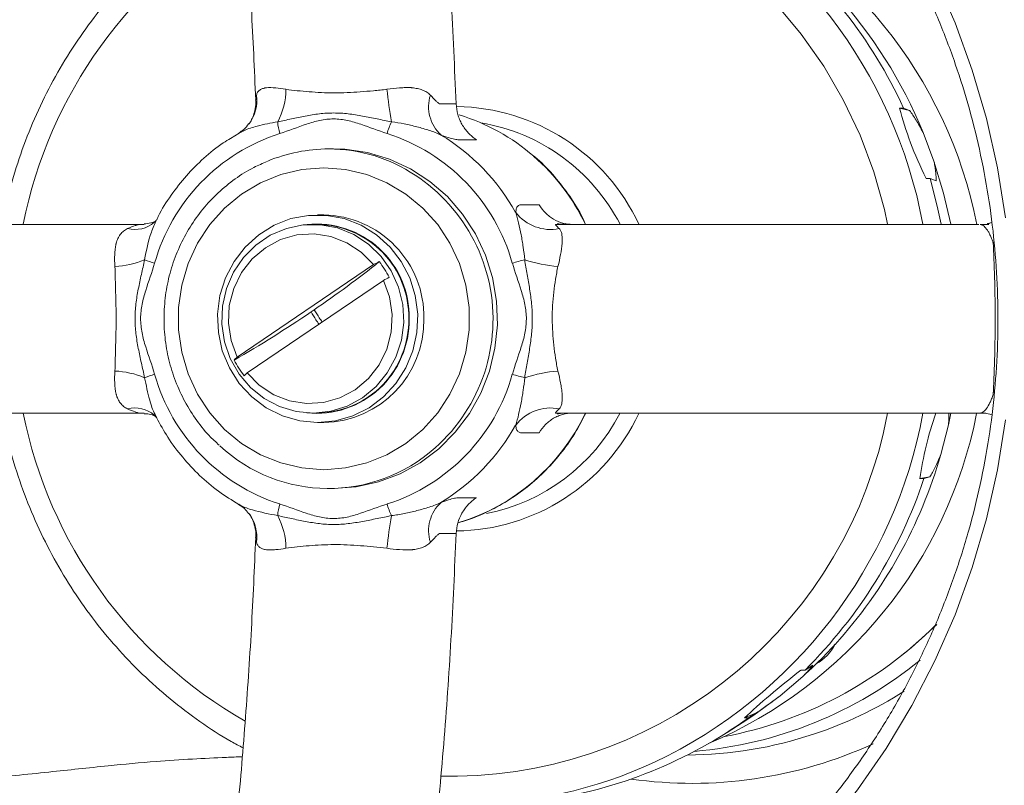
# Model space of a CAD drawing. Header units: millimetres. Extents: x -45 to 292, y 70 to 312.
# Tile 5 of 16: x 25 to 129, y 141 to 223. Entities that reach past the tile are written whole.
import ezdxf

# ---------------------------------------------------------------- set-up
doc = ezdxf.new("R2010")
doc.units = ezdxf.units.MM

msp = doc.modelspace()

# ---------------------------------------------------------------- linework, layer by layer
at = {"color": 7, "linetype": 'Continuous', "lineweight": 15}
for p, q in [((69.2, 213.71), (70.98, 213.71)), ((118.02, 213.26), (118.44, 213.26)), ((119.08, 213.01), (118.02, 213.26)), ((118.44, 213.26), (119.08, 213.01)), ((47.97, 210.61), (47.05, 210.04)), ((120.52, 210.66), (121.66, 207.63)), ((57.97, 208.93), (57.45, 208.93)), ((121.24, 205.8), (120.82, 205.8)), ((121.88, 205.56), (121.24, 205.8)), ((56.93, 201.93), (56.29, 201.93)), ((37.54, 200.93), (37.88, 200.93)), ((56.29, 200.93), (55.77, 200.93)), ((82.1, 200.93), (81.85, 200.93)), ((47.75, 186.87), (62.21, 196.67)), ((48.81, 185.2), (63.27, 194.99)), ((55.59, 191.66), (55.92, 191.88)), ((37.88, 180.93), (37.54, 180.93)), ((55.77, 180.93), (56.29, 180.93)), ((81.85, 180.93), (82.1, 180.93)), ((123.44, 180.93), (123.19, 179.7)), ((127.14, 180.93), (127.11, 180.93)), ((56.29, 179.93), (56.93, 179.93)), ((123.19, 179.7), (122.39, 176.55)), ((120.16, 173.98), (121.21, 174.16)), ((120.59, 173.98), (120.16, 173.98)), ((121.21, 174.16), (120.59, 173.98)), ((57.45, 172.93), (57.97, 172.93)), ((70.98, 168.16), (69.2, 168.16)), ((107.56, 153.69), (107.98, 153.69)), ((107.98, 153.69), (108.82, 154.22)), ((107.76, 153.02), (105.33, 150.96)), ((101.57, 148.63), (102.83, 149.16)), ((102, 148.63), (101.57, 148.63)), ((102.83, 149.16), (102, 148.63)), ((99.71, 147.08), (101.31, 148.11))]:
    msp.add_line(p, q, dxfattribs=at)
at = {"color": 8, "linetype": 'Continuous', "lineweight": 15}
for p, q in [((81.85, 200.93), (81.54, 200.93)), ((81.54, 180.93), (81.85, 180.93)), ((127.11, 180.93), (126.57, 180.93)), ((71.11, 142.43), (69.35, 142.46))]:
    msp.add_line(p, q, dxfattribs=at)
at = {"color": 8, "linetype": 'Continuous', "lineweight": 15, "flags": 128}
msp.add_lwpolyline([(69.36, 239.41), (72.73, 239.39), (76.75, 239.05), (80.72, 238.36), (84.62, 237.31), (88.42, 235.92), (92.09, 234.19), (95.61, 232.14), (98.94, 229.79), (102.06, 227.16), (104.95, 224.25), (107.59, 221.1), (109.96, 217.72), (112.04, 214.14), (113.82, 210.4), (115.28, 206.51), (116.41, 202.5), (116.74, 200.97)], dxfattribs=at)
at = {"color": 7, "linetype": 'Continuous', "lineweight": 15, "flags": 128}
for points in [[(121.76, 227.2), (123.9, 222.31), (125.72, 217.29), (127.23, 212.15), (128.41, 206.93), (129.25, 201.63)], [(57.97, 172.93), (60.39, 173.11), (62.76, 173.63), (65.04, 174.49), (67.18, 175.67), (69.15, 177.14), (70.89, 178.89), (72.38, 180.87), (73.6, 183.04), (74.51, 185.37), (75.09, 187.81), (75.35, 190.3), (75.26, 192.81), (74.84, 195.29), (74.09, 197.67), (73.03, 199.93), (71.67, 202.01), (70.05, 203.88), (68.19, 205.49), (66.13, 206.82), (63.92, 207.85), (61.58, 208.54), (59.18, 208.89), (57.97, 208.93)], [(56.93, 206.93), (54.63, 206.75), (52.38, 206.22), (50.23, 205.35), (48.23, 204.15), (46.42, 202.66), (44.85, 200.91), (43.55, 198.93), (42.55, 196.78), (41.87, 194.49), (41.52, 192.13), (41.52, 189.74), (41.87, 187.37), (42.55, 185.09), (43.55, 182.93), (44.85, 180.96), (46.42, 179.2), (48.23, 177.71), (50.23, 176.52), (52.38, 175.64), (54.63, 175.11), (56.93, 174.93), (59.24, 175.11), (61.49, 175.64), (63.64, 176.52), (65.64, 177.71), (67.45, 179.2), (69.02, 180.96), (70.32, 182.93), (71.32, 185.09), (72, 187.37), (72.35, 189.74), (72.35, 192.13), (72, 194.49), (71.32, 196.78), (70.32, 198.93), (69.02, 200.91), (67.45, 202.66), (65.64, 204.15), (63.64, 205.35), (61.49, 206.22), (59.24, 206.75), (56.93, 206.93)], [(121.66, 207.63), (122.68, 204.25), (123.44, 200.96)], [(121.24, 205.8), (122.01, 202.87), (122.41, 200.97)], [(56.29, 179.93), (58.18, 180.11), (60.02, 180.63), (61.74, 181.49), (63.28, 182.65), (64.59, 184.07), (65.64, 185.72), (66.39, 187.53), (66.82, 189.46), (66.9, 191.43), (66.65, 193.38), (66.06, 195.25), (65.15, 196.99), (63.97, 198.53), (62.53, 199.83), (60.9, 200.84), (59.11, 201.54), (57.24, 201.89), (55.33, 201.89), (53.46, 201.54), (51.68, 200.84), (50.04, 199.83), (48.61, 198.53), (47.42, 196.99), (46.52, 195.25), (45.93, 193.38), (45.67, 191.43), (45.76, 189.46), (46.18, 187.53), (46.93, 185.72), (47.98, 184.07), (49.3, 182.65), (50.84, 181.49), (52.55, 180.63), (54.39, 180.11), (56.29, 179.93)], [(61.06, 182.56), (62.49, 183.75), (63.68, 185.2), (64.59, 186.85), (65.18, 188.66), (65.42, 190.54), (65.32, 192.44), (64.87, 194.28), (64.09, 196), (63.02, 197.54), (61.68, 198.84), (60.12, 199.86), (58.41, 200.55), (56.61, 200.89), (54.77, 200.88), (52.97, 200.5), (51.27, 199.78), (49.73, 198.74), (48.42, 197.42), (47.36, 195.86), (46.62, 194.12), (46.2, 192.27), (46.13, 190.37), (46.4, 188.49), (47.02, 186.7), (47.95, 185.06), (49.16, 183.64), (50.62, 182.47), (52.26, 181.62), (54.02, 181.1), (55.85, 180.93), (57.68, 181.13), (59.43, 181.68), (61.06, 182.56)], [(81.85, 201), (81.75, 201), (81.69, 201), (81.88, 200.98), (82.39, 200.94), (82.71, 200.93), (82.74, 200.93), (82.74, 200.93), (82.74, 200.93), (82.74, 200.93), (82.74, 200.93)], [(127.78, 201.13), (127.66, 201.09), (127.39, 201.02), (127.32, 201), (127.32, 201), (127.32, 201), (127.32, 201), (127.32, 201), (127.33, 201.01), (127.55, 201.02)], [(62.21, 196.67), (60.92, 197.98), (59.39, 198.98), (57.7, 199.64), (55.91, 199.92), (54.1, 199.81), (52.36, 199.32), (50.75, 198.46), (49.35, 197.28), (48.21, 195.82), (47.39, 194.15), (46.92, 192.34), (46.83, 190.47), (47.11, 188.62), (47.75, 186.87)], [(48.81, 185.2), (50.1, 183.88), (51.63, 182.88), (53.32, 182.22), (55.11, 181.94), (56.92, 182.05), (58.66, 182.54), (60.27, 183.4), (61.67, 184.59), (62.81, 186.04), (63.63, 187.71), (64.1, 189.52), (64.19, 191.39), (63.91, 193.24), (63.27, 194.99)], [(129.25, 180.23), (128.41, 174.93), (127.23, 169.71), (125.72, 164.57), (123.9, 159.55), (121.76, 154.66), (119.32, 149.93), (116.58, 145.37), (113.56, 141.01), (110.27, 136.87), (106.73, 132.95), (102.95, 129.28), (98.94, 125.88), (94.73, 122.75), (90.33, 119.92), (85.75, 117.39), (81.03, 115.17), (76.18, 113.28), (71.22, 111.73), (66.17, 110.51), (61.06, 109.63), (55.9, 109.11), (50.72, 108.93)], [(121.97, 158.51), (119.25, 156.06), (118.06, 155.11)], [(105.33, 150.96), (102.54, 148.91), (101.31, 148.11)]]:
    msp.add_lwpolyline(points, dxfattribs=at)
at = {"color": 8, "linetype": 'Continuous', "lineweight": 15}
for centre, radius, start, end in [((70.13, 191.65), 51.2, 10.485, 64.8104), ((72.48, 191.56), 48.33, 119.6955, 168.7782), ((45.69, 214.07), 4.15, 323.2819, 7.6367), ((70.72, 191.73), 21.7, 25.115, 89.0883), ((56.66, 190.89), 18.23, 311.6041, 72.0793), ((64.49, 191.29), 22.38, 25.6413, 48.9059), ((36.9, 203.56), 3.17, 256.063, 310.6438), ((56.17, 191.14), 9.83, 358.8044, 95.8801), ((56.15, 190.74), 9.84, 264.2136, 1.1019), ((72.53, 190.33), 48.38, 191.2103, 240.3542), ((36.9, 178.31), 3.17, 49.6005, 103.9283), ((70.74, 190.11), 21.68, 270.693, 334.8007), ((70.28, 189.72), 47.29, 270.9992, 349.2897), ((64.82, 190.33), 21.98, 287.099, 334.4604), ((70.12, 190.23), 51.22, 295.2959, 349.5205), ((45.69, 167.79), 4.15, 352.3603, 37.2617), ((95.01, 188.61), 43.97, 288.4053, 302.2819), ((95.99, 187.78), 46.1, 261.9457, 294.6202)]:
    msp.add_arc(centre, radius, start, end, dxfattribs=at)
at = {"color": 7, "linetype": 'Continuous', "lineweight": 15}
for centre, radius, start, end in [((79, 191.67), 48.1, 11.1086, 67.1338), ((72, 191.78), 51.17, 24.8239, 51.7154), ((73.81, 191.47), 50.5, 22.3327, 42.2763), ((45.38, 215.33), 7.55, 332.1324, 359.4603), ((116.64, 221.08), 53.32, 186.261, 190.014), ((72.11, 213.4), 4.05, 162.3751, 227.5807), ((65.06, 191.94), 21.52, 48.905, 73.1242), ((58, 212.3), 5.97, 184.7403, 196.8459), ((70.39, 208.66), 7, 153.3414, 164.2148), ((70.27, 191.62), 20.35, 27.26, 80.5636), ((58.41, 191.36), 20.16, 107.6901, 164.2959), ((57.53, 191.36), 20.16, 15.7041, 72.3099), ((57.95, 191.45), 22.13, 29.0803, 58.9338), ((57.46, 192.06), 16.87, 90.0253, 112.5496), ((57.45, 192.08), 16.85, 73.3903, 89.9843), ((56.76, 191.13), 10.8, 358.9528, 89.0612), ((81, 205.07), 4.68, 217.7592, 281.243), ((56.14, 191.12), 9.81, 358.887, 89.1271), ((34.44, 205.34), 8.87, 272.203, 293.1684), ((43.17, 210.62), 14.42, 248.6803, 253.1869), ((1.07, 273.33), 98.19, 303.9577, 308.9746), ((84.52, 172.39), 25.58, 104.188, 107.2513), ((82.97, 211.52), 15.09, 251.7955, 265.4943), ((-21.91, 306.42), 138.49, 300.0469, 304.0318), ((56.12, 190.76), 9.83, 270.9619, 1.024), ((56.74, 190.75), 10.82, 271.0227, 0.9632), ((34.44, 176.52), 8.87, 66.8316, 87.797), ((43.17, 171.24), 14.42, 106.8131, 111.3197), ((58.41, 190.5), 20.16, 195.7041, 252.3099), ((57.53, 190.5), 20.16, 287.6901, 344.2959), ((84.52, 209.48), 25.58, 252.7487, 255.812), ((82.97, 170.34), 15.09, 94.5057, 108.2045), ((70.25, 190.26), 20.37, 281.1976, 332.628), ((81, 176.79), 4.68, 78.757, 142.2408), ((78.99, 190.2), 48.1, 292.9543, 348.8531), ((57.95, 190.42), 22.13, 301.0662, 330.9197), ((57.45, 189.91), 16.97, 227.1575, 311.7815), ((73.6, 190.53), 50.75, 317.7613, 344.0048), ((71.54, 190.41), 51.73, 314.7881, 341.485), ((58, 169.57), 5.97, 163.1541, 175.2597), ((70.39, 173.2), 7, 195.7852, 206.6586), ((72.11, 168.47), 4.05, 132.4193, 197.6249), ((45.38, 166.53), 7.55, 0.5397, 27.8676), ((116.64, 160.79), 53.32, 169.986, 173.739), ((91.47, 188.88), 42.98, 280.708, 314.9211), ((74.6, 189.74), 49.48, 314.3172, 317.6687), ((106.79, 158.65), 4.92, 298.883, 333.1029), ((92.63, 188.49), 43.57, 274.7771, 309.2415), ((74.77, 189.56), 49.23, 312.0801, 314.3163), ((73.46, 188.19), 48.77, 278.0312, 305.8059), ((95.22, 187.97), 43.29, 270.3664, 288.4012), ((71.65, 187.79), 48.36, 270.2874, 294.89)]:
    msp.add_arc(centre, radius, start, end, dxfattribs=at)
for major_axis, ratio, start_param, end_param in [((80.8, -36.64), 0.447977, 3.484604, 3.640101), ((78.09, 29.93), 0.536678, 2.716955, 2.856857), ((102.67, 50), 0.120361, 2.621294, 2.776791)]:
    msp.add_ellipse((199.63, 190.93), major_axis=major_axis, ratio=ratio, start_param=start_param, end_param=end_param, dxfattribs=at)
for points, knots in [([(70.98, 213.71), (70.81, 217.46), (70.48, 224.99), (69.69, 236.06), (68.65, 247.52), (67.47, 257.96), (66.5, 264.47), (66.11, 267.09)], [0, 0, 0, 0, 0.2007285, 0.4021727, 0.6037651, 0.8407525, 1, 1, 1, 1]), ([(45.07, 265.78), (45.25, 264.64), (45.87, 260.54), (46.77, 253.14), (47.79, 243.61), (48.62, 233.81), (49.29, 223.98), (49.58, 217.36), (49.72, 214.13)], [0, 0, 0, 0, 0.0721963, 0.2589048, 0.4462451, 0.6337916, 0.8211172, 1, 1, 1, 1]), ([(98.35, 254.3), (98.45, 254.23), (99.85, 253.17), (102.4, 250.89), (105.95, 247.46), (109.26, 243.79), (112.35, 239.91), (115.2, 235.83), (117.79, 231.58), (120.13, 227.17), (122.19, 222.62), (123.97, 217.94), (125.46, 213.16), (126.66, 208.29), (127.56, 203.34), (128.16, 198.36), (128.46, 193.34), (128.46, 188.31), (128.14, 183.29), (127.53, 178.3), (126.61, 173.36), (125.4, 168.5), (123.89, 163.72), (122.1, 159.04), (120.03, 154.5), (117.69, 150.09), (115.08, 145.85), (112.22, 141.79), (109.13, 137.92), (105.8, 134.26), (102.82, 131.32), (100.89, 129.7), (100.21, 129.13)], [0, 0, 0, 0, 0.0026592, 0.0376246, 0.072587, 0.1075465, 0.1425031, 0.177457, 0.2124083, 0.2473571, 0.2823036, 0.3172481, 0.3521907, 0.3871317, 0.4220713, 0.4570099, 0.4919476, 0.5268847, 0.5618216, 0.5967583, 0.6316952, 0.6666325, 0.7015705, 0.7365095, 0.7714498, 0.8063917, 0.8413353, 0.876281, 0.9112289, 0.9461794, 0.9811326, 1, 1, 1, 1]), ([(48.37, 236.41), (48.03, 236.24), (46.52, 235.46), (44, 233.8), (40.83, 231.45), (37.86, 228.83), (35.09, 225.98), (32.55, 222.91), (30.25, 219.65), (28.2, 216.21), (26.42, 212.61), (24.91, 208.88), (23.72, 205.04), (23.02, 202.38), (22.8, 200.99), (22.79, 200.93)], [0, 0, 0, 0, 0.02574, 0.113861, 0.202001, 0.290158, 0.378336, 0.466533, 0.55475, 0.642985, 0.731238, 0.819508, 0.907791, 0.996088, 1, 1, 1, 1]), ([(49.8, 214.63), (49.83, 214.74), (49.87, 214.85), (49.98, 215.03), (50.06, 215.11), (50.23, 215.24), (50.33, 215.29), (50.51, 215.34), (50.57, 215.36), (50.67, 215.39), (50.72, 215.4), (50.77, 215.41), (50.81, 215.41), (50.83, 215.42), (50.85, 215.42)], [0, 0, 0, 0, 0.25, 0.25, 0.5, 0.5, 0.75, 0.75, 0.875, 0.875, 0.9375, 0.96875, 0.96875, 1, 1, 1, 1]), ([(52.92, 215.26), (53.32, 215.19), (53.72, 215.15), (54.53, 215.06), (54.95, 215.02), (55.81, 214.96), (56.24, 214.93), (57.13, 214.88), (57.59, 214.87), (58.96, 214.87), (59.88, 214.92), (61.28, 215.02), (61.75, 215.06), (62.69, 215.14), (63.17, 215.19), (63.64, 215.26)], [0, 0, 0, 0, 0.125, 0.125, 0.25, 0.25, 0.375, 0.375, 0.5, 0.5, 0.75, 0.75, 0.875, 0.875, 1, 1, 1, 1]), ([(63.64, 215.26), (64.09, 215.33), (64.53, 215.38), (65.2, 215.42), (65.42, 215.43), (65.75, 215.43), (65.92, 215.43), (66.11, 215.43), (66.19, 215.43), (66.25, 215.42), (66.27, 215.42), (66.3, 215.42)], [0, 0, 0, 0, 0.5, 0.5, 0.75, 0.75, 0.875, 0.9375, 0.96875, 0.96875, 1, 1, 1, 1]), ([(66.3, 215.42), (66.5, 215.39), (66.7, 215.36), (67.07, 215.28), (67.25, 215.24), (67.57, 215.11), (67.73, 215.03), (68.01, 214.85), (68.13, 214.74), (68.25, 214.63)], [0, 0, 0, 0, 0.25, 0.25, 0.5, 0.5, 0.75, 0.75, 1, 1, 1, 1]), ([(49.71, 214.12), (49.72, 214.03), (49.76, 213.65), (49.65, 213.01), (49.44, 212.31), (49.17, 211.81), (49.05, 211.64), (48.99, 211.57)], [0, 0, 0, 0, 0.080591, 0.352993, 0.599355, 0.821226, 1, 1, 1, 1]), ([(68.25, 214.63), (68.45, 214.41), (68.64, 214.22), (68.88, 213.98), (68.95, 213.91), (69.09, 213.79), (69.15, 213.74), (69.2, 213.71)], [0, 0, 0, 0, 0.5, 0.5, 0.75, 0.75, 1, 1, 1, 1]), ([(70.98, 213.71), (71, 213.33), (71.06, 212.96), (71.21, 212.41), (71.27, 212.23), (71.42, 211.88), (71.59, 211.54), (71.79, 211.22), (72.02, 210.92), (72.14, 210.77), (72.53, 210.36), (72.81, 210.12), (73.13, 209.91)], [0, 0, 0, 0, 0.25, 0.25, 0.375, 0.375, 0.5, 0.625, 0.625, 0.75, 0.75, 1, 1, 1, 1]), ([(64.13, 211.8), (63.62, 211.9), (63.11, 212.01), (62.08, 212.22), (61.57, 212.32), (60.55, 212.51), (60.04, 212.59), (59.02, 212.71), (58.51, 212.74), (57.49, 212.74), (56.98, 212.71), (55.97, 212.59), (55.47, 212.51), (54.49, 212.32), (54, 212.22), (53.02, 212.01), (52.54, 211.9), (52.05, 211.8)], [0, 0, 0, 0, 0.125, 0.125, 0.25, 0.25, 0.375, 0.375, 0.5, 0.5, 0.625, 0.625, 0.75, 0.75, 0.875, 0.875, 1, 1, 1, 1]), ([(63.65, 210.57), (62.71, 210.86), (61.8, 211.23), (60.4, 211.7), (59.93, 211.84), (58.98, 212.04), (58.49, 212.11), (57.75, 212.11), (57.5, 212.1), (57.01, 212.04), (56.76, 212), (56.04, 211.85), (55.56, 211.71), (54.16, 211.24), (53.23, 210.86), (52.28, 210.57)], [0, 0, 0, 0, 0.25, 0.25, 0.375, 0.375, 0.5, 0.5, 0.5625, 0.5625, 0.625, 0.625, 0.75, 0.75, 1, 1, 1, 1]), ([(119.08, 213.01), (119.3, 212.7), (119.52, 212.37), (119.88, 211.8), (120, 211.6), (120.25, 211.16), (120.38, 210.93), (120.52, 210.66)], [0, 0, 0, 0, 0.5, 0.5, 0.75, 0.75, 1, 1, 1, 1]), ([(48.99, 211.61), (48.82, 211.39), (48.51, 210.97), (48.1, 210.74), (47.92, 210.63)], [0, 0, 0, 0, 0.533835, 1, 1, 1, 1]), ([(69.37, 210.4), (68.99, 210.6), (68.56, 210.75), (67.7, 211.03), (67.26, 211.16), (66.59, 211.33), (66.37, 211.39), (65.93, 211.49), (65.7, 211.54), (65.03, 211.67), (64.58, 211.74), (64.13, 211.8)], [0, 0, 0, 0, 0.25, 0.25, 0.5, 0.5, 0.625, 0.625, 0.75, 0.75, 1, 1, 1, 1]), ([(47.05, 210.04), (46.79, 209.89), (45.78, 209.29), (44.2, 207.98), (42.33, 206.13), (40.73, 204.04), (39.69, 202.46), (39.27, 201.53), (39.22, 201.42)], [0, 0, 0, 0, 0.07727, 0.299854, 0.522543, 0.745343, 0.968256, 1, 1, 1, 1]), ([(73.13, 209.91), (72.63, 209.91), (72.01, 209.91), (71.38, 209.91), (71.19, 209.91), (71.13, 209.91), (70.98, 209.93), (70.9, 209.94), (70.62, 210), (70.41, 210.06), (69.93, 210.21), (69.67, 210.3), (69.37, 210.4)], [0, 0, 0, 0, 0.5, 0.625, 0.625, 0.6875, 0.6875, 0.75, 0.75, 0.875, 0.875, 1, 1, 1, 1]), ([(84.7, 200.93), (84.55, 201.27), (84.04, 202.41), (82.87, 204.21), (81.22, 206.26), (79.99, 207.57), (79.28, 208.12), (79.27, 208.13)], [0, 0, 0, 0, 0.121045, 0.411467, 0.70179, 0.991992, 1, 1, 1, 1]), ([(50.95, 207.6), (50.47, 207.4), (49.27, 206.9), (47.51, 205.78), (45.69, 204.31), (44.08, 202.58), (42.71, 200.66), (41.59, 198.57), (40.75, 196.34), (40.2, 194.01), (39.96, 191.63), (40.02, 189.23), (40.39, 186.87), (41.07, 184.58), (42.03, 182.39), (43.26, 180.37), (44.54, 178.72), (45.49, 177.86), (45.86, 177.52)], [0, 0, 0, 0, 0.043797, 0.108921, 0.174079, 0.239278, 0.304523, 0.369813, 0.435145, 0.500514, 0.565914, 0.631336, 0.69677, 0.762206, 0.827632, 0.893039, 0.958417, 1, 1, 1, 1]), ([(121.66, 207.63), (121.72, 207.38), (121.75, 207.16), (121.81, 206.77), (121.83, 206.59), (121.88, 206.1), (121.88, 205.82), (121.88, 205.56)], [0, 0, 0, 0, 0.25, 0.25, 0.5, 0.5, 1, 1, 1, 1]), ([(77.3, 202.2), (77.31, 202.39), (77.34, 202.54), (77.43, 202.78), (77.5, 202.87), (77.63, 202.96), (77.68, 202.98), (77.79, 203.01), (77.85, 203.01), (78.03, 203.01), (78.66, 203.01), (79.29, 203.01), (79.79, 203.01)], [0, 0, 0, 0, 0.125, 0.125, 0.25, 0.25, 0.3125, 0.3125, 0.375, 0.375, 0.5, 1, 1, 1, 1]), ([(79.79, 203.01), (79.98, 202.69), (80.21, 202.4), (80.6, 202.01), (80.73, 201.89), (81.02, 201.67), (81.16, 201.57), (81.62, 201.3), (81.95, 201.16), (82.63, 200.98), (82.97, 200.93), (83.32, 200.93)], [0, 0, 0, 0, 0.25, 0.25, 0.375, 0.375, 0.5, 0.5, 0.75, 0.75, 1, 1, 1, 1]), ([(78.25, 197.19), (78.21, 197.64), (78.16, 198.08), (78.06, 198.75), (78.03, 198.97), (77.95, 199.4), (77.91, 199.62), (77.78, 200.27), (77.7, 200.69), (77.51, 201.49), (77.42, 201.87), (77.3, 202.2)], [0, 0, 0, 0, 0.25, 0.25, 0.375, 0.375, 0.5, 0.5, 0.75, 0.75, 1, 1, 1, 1]), ([(37.7, 200.93), (34.43, 200.93), (27.73, 200.93), (17.56, 200.93), (7.26, 200.93), (-2.95, 200.93), (-10.73, 200.93), (-15.03, 200.93), (-16.03, 200.93)], [0, 0, 0, 0, 0.182248, 0.372486, 0.562947, 0.7532, 0.94281, 1, 1, 1, 1]), ([(36.14, 200.48), (36.42, 200.61), (36.69, 200.72), (37.05, 200.84), (37.16, 200.87), (37.37, 200.92), (37.46, 200.93), (37.54, 200.93)], [0, 0, 0, 0, 0.5, 0.5, 0.75, 0.75, 1, 1, 1, 1]), ([(39.09, 201.28), (38.99, 201.23), (38.73, 201.1), (38.15, 201), (37.94, 201), (37.88, 201)], [0, 0, 0, 0, 0.307848, 0.817123, 1, 1, 1, 1]), ([(39.2, 201.43), (39.2, 201.43), (39.21, 201.44), (39.12, 201.28), (39, 201.19), (38.96, 201.16)], [0, 0, 0, 0, 0.192843, 0.77257, 1, 1, 1, 1]), ([(81.54, 200.93), (81.52, 200.93), (81.52, 200.92), (81.54, 200.87), (81.57, 200.84), (81.67, 200.72), (81.78, 200.61), (81.91, 200.48)], [0, 0, 0, 0, 0.25, 0.25, 0.5, 0.5, 1, 1, 1, 1]), ([(126.4, 200.93), (125.91, 200.93), (123, 200.93), (117.21, 200.93), (109.03, 200.93), (100.4, 200.93), (91.44, 200.93), (85.21, 200.93), (82.1, 200.93)], [0, 0, 0, 0, 0.0389961, 0.2307739, 0.4232007, 0.6158395, 0.8082517, 1, 1, 1, 1]), ([(127.95, 198.93), (127.95, 198.94), (127.94, 198.94), (127.94, 198.95), (127.93, 198.97), (127.92, 199.01), (127.9, 199.09), (127.88, 199.15), (127.83, 199.27), (127.8, 199.35), (127.72, 199.57), (127.66, 199.71), (127.54, 199.95), (127.48, 200.07), (127.36, 200.27), (127.29, 200.36), (127.11, 200.6), (126.99, 200.72), (126.83, 200.84), (126.77, 200.88), (126.69, 200.91), (126.67, 200.92), (126.62, 200.93), (126.6, 200.93), (126.57, 200.93)], [0, 0, 0, 0, 0.003906, 0.003906, 0.007813, 0.015625, 0.03125, 0.0625, 0.0625, 0.125, 0.125, 0.25, 0.25, 0.375, 0.375, 0.5, 0.5, 0.75, 0.75, 0.875, 0.875, 0.9375, 0.9375, 1, 1, 1, 1]), ([(126.57, 200.93), (126.57, 200.93), (126.57, 200.93), (126.57, 200.93), (126.87, 200.93), (127.17, 200.93), (127.47, 200.93)], [-0.000000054, -0.000000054, -0.000000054, -0.000000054, 0, 0, 0, 0.003457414, 0.003457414, 0.003457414, 0.003457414]), ([(34.92, 198.93), (34.97, 199.11), (35.03, 199.28), (35.18, 199.6), (35.26, 199.74), (35.46, 200), (35.58, 200.12), (35.84, 200.32), (35.98, 200.4), (36.14, 200.48)], [0, 0, 0, 0, 0.25, 0.25, 0.5, 0.5, 0.75, 0.75, 1, 1, 1, 1]), ([(81.91, 200.48), (81.98, 200.4), (82.04, 200.32), (82.14, 200.12), (82.17, 200), (82.21, 199.74), (82.22, 199.59), (82.23, 199.36), (82.23, 199.28), (82.23, 199.15), (82.23, 199.09), (82.23, 199.02), (82.23, 198.98), (82.23, 198.95), (82.23, 198.93)], [0, 0, 0, 0, 0.25, 0.25, 0.5, 0.5, 0.75, 0.75, 0.875, 0.875, 0.9375, 0.96875, 0.96875, 1, 1, 1, 1]), ([(34.78, 196.48), (34.75, 196.9), (34.75, 197.32), (34.78, 197.93), (34.8, 198.14), (34.83, 198.44), (34.86, 198.59), (34.88, 198.76), (34.9, 198.83), (34.91, 198.88), (34.91, 198.91), (34.92, 198.93)], [0, 0, 0, 0, 0.5, 0.5, 0.75, 0.75, 0.875, 0.9375, 0.96875, 0.96875, 1, 1, 1, 1]), ([(127.95, 182.93), (127.95, 182.94), (127.95, 182.94), (127.95, 182.95), (127.95, 182.96), (127.95, 182.99), (127.95, 183.06), (127.96, 183.19), (127.97, 183.44), (127.98, 183.67), (128, 184.12), (128.01, 184.43), (128.04, 185.05), (128.05, 185.37), (128.07, 186.03), (128.08, 186.37), (128.11, 187.39), (128.12, 188.08), (128.14, 189.16), (128.14, 189.52), (128.15, 190.23), (128.15, 190.59), (128.15, 191.66), (128.14, 192.37), (128.13, 193.44), (128.12, 193.79), (128.11, 194.49), (128.1, 194.83), (128.07, 195.84), (128.05, 196.49), (128.01, 197.43), (128, 197.74), (127.98, 198.2), (127.97, 198.35), (127.96, 198.64), (127.95, 198.79), (127.95, 198.93)], [0, 0, 0, 0, 0.000977, 0.000977, 0.001953, 0.003906, 0.007813, 0.015625, 0.03125, 0.0625, 0.0625, 0.125, 0.125, 0.1875, 0.1875, 0.25, 0.25, 0.375, 0.375, 0.4375, 0.4375, 0.5, 0.5, 0.625, 0.625, 0.6875, 0.6875, 0.75, 0.75, 0.875, 0.875, 0.9375, 0.9375, 0.96875, 0.96875, 1, 1, 1, 1]), ([(34.78, 185.38), (34.81, 185.83), (34.82, 186.28), (34.84, 187.19), (34.85, 187.65), (34.87, 188.58), (34.89, 189.04), (34.91, 189.98), (34.92, 190.46), (34.92, 191.88), (34.89, 192.82), (34.85, 194.21), (34.84, 194.66), (34.82, 195.58), (34.81, 196.03), (34.78, 196.48)], [0, 0, 0, 0, 0.125, 0.125, 0.25, 0.25, 0.375, 0.375, 0.5, 0.5, 0.75, 0.75, 0.875, 0.875, 1, 1, 1, 1]), ([(37.93, 197.19), (37.83, 196.67), (37.71, 196.15), (37.48, 195.12), (37.37, 194.6), (37.17, 193.56), (37.08, 193.03), (36.96, 191.99), (36.93, 191.46), (36.93, 190.41), (36.96, 189.88), (37.08, 188.83), (37.17, 188.3), (37.37, 187.26), (37.48, 186.75), (37.71, 185.71), (37.83, 185.2), (37.93, 184.68)], [0, 0, 0, 0, 0.125, 0.125, 0.25, 0.25, 0.375, 0.375, 0.5, 0.5, 0.625, 0.625, 0.75, 0.75, 0.875, 0.875, 1, 1, 1, 1]), ([(39, 196.82), (38.72, 195.84), (38.36, 194.89), (37.91, 193.45), (37.77, 192.96), (37.58, 191.97), (37.52, 191.47), (37.51, 190.71), (37.53, 190.45), (37.58, 189.94), (37.62, 189.68), (37.76, 188.93), (37.9, 188.44), (38.35, 186.98), (38.72, 186.03), (39, 185.05)], [0, 0, 0, 0, 0.25, 0.25, 0.375, 0.375, 0.5, 0.5, 0.5625, 0.5625, 0.625, 0.625, 0.75, 0.75, 1, 1, 1, 1]), ([(76.94, 185.05), (77.22, 186.02), (77.58, 186.97), (78.03, 188.42), (78.17, 188.9), (78.36, 189.89), (78.42, 190.39), (78.43, 191.15), (78.41, 191.41), (78.36, 191.93), (78.32, 192.18), (78.18, 192.93), (78.04, 193.42), (77.58, 194.88), (77.22, 195.84), (76.94, 196.82)], [0, 0, 0, 0, 0.25, 0.25, 0.375, 0.375, 0.5, 0.5, 0.5625, 0.5625, 0.625, 0.625, 0.75, 0.75, 1, 1, 1, 1]), ([(78.25, 184.68), (78.33, 185.2), (78.42, 185.71), (78.6, 186.75), (78.69, 187.26), (78.86, 188.3), (78.93, 188.83), (79.03, 189.88), (79.06, 190.4), (79.06, 191.45), (79.03, 191.98), (78.93, 193.04), (78.86, 193.56), (78.69, 194.6), (78.6, 195.12), (78.42, 196.15), (78.33, 196.67), (78.25, 197.19)], [0, 0, 0, 0, 0.125, 0.125, 0.25, 0.25, 0.375, 0.375, 0.5, 0.5, 0.625, 0.625, 0.75, 0.75, 0.875, 0.875, 1, 1, 1, 1]), ([(81.78, 196.48), (81.68, 196.03), (81.6, 195.58), (81.45, 194.67), (81.39, 194.21), (81.29, 193.29), (81.24, 192.82), (81.18, 191.88), (81.17, 191.4), (81.17, 189.98), (81.24, 189.04), (81.39, 187.66), (81.45, 187.2), (81.59, 186.29), (81.68, 185.83), (81.78, 185.38)], [0, 0, 0, 0, 0.125, 0.125, 0.25, 0.25, 0.375, 0.375, 0.5, 0.5, 0.75, 0.75, 0.875, 0.875, 1, 1, 1, 1]), ([(81.78, 185.38), (81.88, 184.96), (81.98, 184.54), (82.09, 183.93), (82.12, 183.73), (82.17, 183.43), (82.19, 183.28), (82.21, 183.1), (82.22, 183.03), (82.22, 182.98), (82.23, 182.96), (82.23, 182.93)], [0, 0, 0, 0, 0.5, 0.5, 0.75, 0.75, 0.875, 0.9375, 0.96875, 0.96875, 1, 1, 1, 1]), ([(77.3, 179.66), (77.42, 180), (77.52, 180.38), (77.7, 181.18), (77.78, 181.6), (77.91, 182.24), (77.95, 182.46), (78.03, 182.9), (78.06, 183.12), (78.16, 183.78), (78.21, 184.23), (78.25, 184.68)], [0, 0, 0, 0, 0.25, 0.25, 0.5, 0.5, 0.625, 0.625, 0.75, 0.75, 1, 1, 1, 1]), ([(36.14, 181.38), (35.98, 181.46), (35.84, 181.54), (35.58, 181.74), (35.47, 181.86), (35.26, 182.12), (35.18, 182.27), (35.07, 182.5), (35.04, 182.59), (34.99, 182.71), (34.97, 182.78), (34.95, 182.84), (34.93, 182.89), (34.92, 182.91), (34.92, 182.93)], [0, 0, 0, 0, 0.25, 0.25, 0.5, 0.5, 0.75, 0.75, 0.875, 0.875, 0.9375, 0.96875, 0.96875, 1, 1, 1, 1]), ([(82.23, 182.93), (82.23, 182.75), (82.23, 182.58), (82.22, 182.27), (82.21, 182.12), (82.17, 181.86), (82.14, 181.75), (82.04, 181.54), (81.98, 181.46), (81.91, 181.38)], [0, 0, 0, 0, 0.25, 0.25, 0.5, 0.5, 0.75, 0.75, 1, 1, 1, 1]), ([(126.57, 180.93), (126.57, 180.93), (126.58, 180.93), (126.58, 180.93), (126.58, 180.93), (126.58, 180.93), (126.59, 180.93), (126.61, 180.93), (126.63, 180.94), (126.67, 180.95), (126.69, 180.95), (126.77, 180.99), (126.83, 181.02), (126.99, 181.14), (127.11, 181.26), (127.36, 181.58), (127.48, 181.79), (127.66, 182.16), (127.72, 182.29), (127.83, 182.59), (127.89, 182.75), (127.95, 182.93)], [0, 0, 0, 0, 0.001953, 0.001953, 0.003906, 0.007813, 0.015625, 0.03125, 0.0625, 0.0625, 0.125, 0.125, 0.25, 0.25, 0.5, 0.5, 0.75, 0.75, 0.875, 0.875, 1, 1, 1, 1]), ([(-16.03, 180.93), (-15.03, 180.93), (-10.73, 180.93), (-2.95, 180.93), (7.26, 180.93), (17.56, 180.93), (27.73, 180.93), (34.43, 180.93), (37.7, 180.93)], [0, 0, 0, 0, 0.05719, 0.246801, 0.437054, 0.627516, 0.817755, 1, 1, 1, 1]), ([(22.79, 180.93), (23.06, 179.66), (23.61, 177.07), (24.82, 173.26), (26.29, 169.52), (28.06, 165.91), (30.09, 162.46), (32.38, 159.18), (34.9, 156.1), (37.66, 153.23), (40.62, 150.59), (43.78, 148.21), (46.37, 146.49), (47.95, 145.67), (48.37, 145.45)], [0, 0, 0, 0, 0.0856825, 0.1740055, 0.2623219, 0.3506293, 0.4389252, 0.5272076, 0.6154744, 0.7037238, 0.7919543, 0.8801649, 0.9683551, 1, 1, 1, 1]), ([(37.54, 180.93), (37.46, 180.93), (37.37, 180.94), (37.16, 180.99), (37.05, 181.02), (36.69, 181.14), (36.42, 181.25), (36.14, 181.38)], [0, 0, 0, 0, 0.25, 0.25, 0.5, 0.5, 1, 1, 1, 1]), ([(37.88, 180.86), (37.9, 180.86), (38.01, 180.87), (38.48, 180.83), (38.98, 180.65), (39.12, 180.56), (39.18, 180.53)], [0, 0, 0, 0, 0.0814521, 0.3680418, 0.7582631, 1, 1, 1, 1]), ([(38.95, 180.71), (39.02, 180.64), (39.18, 180.5), (39.2, 180.45), (39.21, 180.43)], [0, 0, 0, 0, 0.4443303, 1, 1, 1, 1]), ([(71.24, 169.33), (71.39, 169.37), (72.39, 169.62), (74.14, 170.36), (76.44, 171.58), (78.58, 173.09), (80.53, 174.84), (82.26, 176.83), (83.69, 178.86), (84.4, 180.29), (84.72, 180.93)], [0, 0, 0, 0, 0.026939, 0.169657, 0.312411, 0.455215, 0.598083, 0.741021, 0.884031, 1, 1, 1, 1]), ([(83.32, 180.93), (82.97, 180.93), (82.63, 180.88), (82.12, 180.75), (81.95, 180.69), (81.63, 180.55), (81.31, 180.39), (81.02, 180.19), (80.73, 179.97), (80.59, 179.85), (80.21, 179.46), (79.98, 179.17), (79.79, 178.85)], [0, 0, 0, 0, 0.25, 0.25, 0.375, 0.375, 0.5, 0.625, 0.625, 0.75, 0.75, 1, 1, 1, 1]), ([(81.91, 181.38), (81.78, 181.25), (81.67, 181.14), (81.57, 181.02), (81.54, 180.99), (81.52, 180.94), (81.52, 180.93), (81.54, 180.93)], [0, 0, 0, 0, 0.5, 0.5, 0.75, 0.75, 1, 1, 1, 1]), ([(81.71, 180.86), (81.7, 180.86), (81.66, 180.86), (81.77, 180.86), (81.85, 180.86)], [0, 0, 0, 0, 0.210808, 1, 1, 1, 1]), ([(82.82, 180.93), (82.72, 180.93), (82.53, 180.93), (82.05, 180.9), (81.88, 180.88), (81.77, 180.87)], [0, 0, 0, 0, 0.268239, 0.544055, 1, 1, 1, 1]), ([(82.1, 180.93), (85.21, 180.93), (91.44, 180.93), (100.4, 180.93), (109.03, 180.93), (117.21, 180.93), (123.06, 180.93), (126.03, 180.93), (126.57, 180.93)], [0, 0, 0, 0, 0.190868, 0.382397, 0.574151, 0.765694, 0.956591, 1, 1, 1, 1]), ([(123.23, 180.93), (123.24, 180.75), (123.25, 180.41), (123.21, 179.93), (123.19, 179.7)], [0, 0, 0, 0, 0.523903, 1, 1, 1, 1]), ([(127.14, 180.93), (127.02, 180.93), (126.8, 180.93), (126.77, 180.93), (127.03, 180.92), (127.43, 180.88), (127.71, 180.76), (127.78, 180.73)], [0, 0, 0, 0, 0.2351727, 0.4284626, 0.6425795, 0.9086248, 1, 1, 1, 1]), ([(39.2, 180.46), (39.59, 179.75), (40.39, 178.26), (41.94, 176.21), (43.74, 174.29), (45.73, 172.6), (47.2, 171.7), (47.92, 171.25)], [0, 0, 0, 0, 0.1869349, 0.3915982, 0.5961803, 0.8006669, 1, 1, 1, 1]), ([(79.79, 178.85), (79.29, 178.85), (78.67, 178.85), (78.04, 178.85), (77.85, 178.85), (77.79, 178.85), (77.68, 178.88), (77.63, 178.9), (77.5, 178.99), (77.43, 179.08), (77.34, 179.32), (77.31, 179.48), (77.3, 179.66)], [0, 0, 0, 0, 0.5, 0.625, 0.625, 0.6875, 0.6875, 0.75, 0.75, 0.875, 0.875, 1, 1, 1, 1]), ([(122.39, 176.55), (122.28, 176.27), (122.17, 176.03), (121.97, 175.59), (121.87, 175.38), (121.58, 174.81), (121.39, 174.47), (121.21, 174.16)], [0, 0, 0, 0, 0.25, 0.25, 0.5, 0.5, 1, 1, 1, 1]), ([(52.28, 171.29), (53.23, 171), (54.14, 170.63), (55.54, 170.16), (56.01, 170.02), (56.96, 169.82), (57.44, 169.76), (58.18, 169.75), (58.44, 169.77), (58.93, 169.82), (59.18, 169.86), (59.9, 170.01), (60.37, 170.15), (61.78, 170.62), (62.71, 171), (63.65, 171.29)], [0, 0, 0, 0, 0.25, 0.25, 0.375, 0.375, 0.5, 0.5, 0.5625, 0.5625, 0.625, 0.625, 0.75, 0.75, 1, 1, 1, 1]), ([(64.13, 170.06), (64.58, 170.12), (65.03, 170.19), (65.71, 170.33), (65.93, 170.37), (66.37, 170.48), (66.6, 170.53), (67.26, 170.71), (67.7, 170.83), (68.57, 171.11), (68.99, 171.26), (69.37, 171.46)], [0, 0, 0, 0, 0.25, 0.25, 0.375, 0.375, 0.5, 0.5, 0.75, 0.75, 1, 1, 1, 1]), ([(69.37, 171.46), (69.66, 171.56), (69.93, 171.66), (70.4, 171.8), (70.61, 171.86), (70.88, 171.92), (70.97, 171.93), (71.12, 171.95), (71.18, 171.95), (71.37, 171.95), (72, 171.95), (72.63, 171.95), (73.13, 171.95)], [0, 0, 0, 0, 0.125, 0.125, 0.25, 0.25, 0.3125, 0.3125, 0.375, 0.375, 0.5, 1, 1, 1, 1]), ([(73.13, 171.95), (72.81, 171.75), (72.53, 171.51), (72.14, 171.09), (72.01, 170.94), (71.79, 170.64), (71.69, 170.48), (71.41, 169.99), (71.26, 169.63), (71.06, 168.91), (71, 168.53), (70.98, 168.16)], [0, 0, 0, 0, 0.25, 0.25, 0.375, 0.375, 0.5, 0.5, 0.75, 0.75, 1, 1, 1, 1]), ([(47.91, 171.23), (48.13, 171.11), (48.52, 170.87), (48.83, 170.47), (48.97, 170.28)], [0, 0, 0, 0, 0.545581, 1, 1, 1, 1]), ([(49, 170.28), (49.04, 170.23), (49.14, 170.11), (49.41, 169.63), (49.65, 168.88), (49.77, 168.21), (49.72, 167.81), (49.71, 167.75)], [0, 0, 0, 0, 0.127065, 0.366309, 0.636492, 0.93998, 1, 1, 1, 1]), ([(52.05, 170.06), (52.54, 169.96), (53.02, 169.86), (54, 169.64), (54.49, 169.54), (55.48, 169.35), (55.98, 169.27), (56.98, 169.15), (57.49, 169.12), (58.5, 169.12), (59.01, 169.15), (60.04, 169.27), (60.55, 169.35), (61.57, 169.54), (62.08, 169.64), (63.11, 169.86), (63.62, 169.96), (64.13, 170.06)], [0, 0, 0, 0, 0.125, 0.125, 0.25, 0.25, 0.375, 0.375, 0.5, 0.5, 0.625, 0.625, 0.75, 0.75, 0.875, 0.875, 1, 1, 1, 1]), ([(70.98, 168.16), (70.81, 164.4), (70.48, 156.87), (69.69, 145.8), (68.65, 134.34), (67.47, 123.91), (66.5, 117.39), (66.11, 114.77)], [0, 0, 0, 0, 0.2007421, 0.4021999, 0.6038061, 0.8408095, 1, 1, 1, 1]), ([(69.2, 168.16), (69.15, 168.12), (69.09, 168.08), (68.95, 167.96), (68.88, 167.89), (68.64, 167.65), (68.45, 167.45), (68.25, 167.24)], [0, 0, 0, 0, 0.25, 0.25, 0.5, 0.5, 1, 1, 1, 1]), ([(49.72, 167.73), (49.58, 164.5), (49.29, 157.88), (48.62, 148.05), (47.79, 138.25), (46.77, 128.73), (45.87, 121.31), (45.25, 117.21), (45.07, 116.06)], [0, 0, 0, 0, 0.178817, 0.366074, 0.553552, 0.740824, 0.927464, 1, 1, 1, 1]), ([(50.85, 166.44), (50.7, 166.47), (50.57, 166.5), (50.33, 166.58), (50.23, 166.63), (50.06, 166.75), (49.99, 166.83), (49.87, 167.01), (49.83, 167.12), (49.8, 167.24)], [0, 0, 0, 0, 0.25, 0.25, 0.5, 0.5, 0.75, 0.75, 1, 1, 1, 1]), ([(68.25, 167.24), (68.13, 167.12), (68.01, 167.02), (67.73, 166.83), (67.58, 166.76), (67.25, 166.63), (67.07, 166.58), (66.79, 166.52), (66.69, 166.5), (66.55, 166.48), (66.48, 166.47), (66.4, 166.46), (66.35, 166.45), (66.33, 166.44), (66.3, 166.44)], [0, 0, 0, 0, 0.25, 0.25, 0.5, 0.5, 0.75, 0.75, 0.875, 0.875, 0.9375, 0.96875, 0.96875, 1, 1, 1, 1]), ([(52.92, 166.6), (52.55, 166.54), (52.19, 166.48), (51.67, 166.44), (51.5, 166.43), (51.25, 166.43), (51.13, 166.43), (50.99, 166.43), (50.93, 166.44), (50.89, 166.44), (50.86, 166.44), (50.85, 166.44)], [0, 0, 0, 0, 0.5, 0.5, 0.75, 0.75, 0.875, 0.9375, 0.96875, 0.96875, 1, 1, 1, 1]), ([(63.64, 166.6), (63.17, 166.67), (62.7, 166.72), (61.76, 166.8), (61.29, 166.84), (60.36, 166.91), (59.89, 166.94), (58.96, 166.98), (58.5, 166.99), (57.12, 166.99), (56.24, 166.94), (54.96, 166.84), (54.54, 166.8), (53.72, 166.72), (53.31, 166.67), (52.92, 166.6)], [0, 0, 0, 0, 0.125, 0.125, 0.25, 0.25, 0.375, 0.375, 0.5, 0.5, 0.75, 0.75, 0.875, 0.875, 1, 1, 1, 1]), ([(108.82, 154.22), (108.72, 154.08), (108.6, 153.93), (108.36, 153.65), (108.26, 153.54), (108.05, 153.31), (107.92, 153.18), (107.76, 153.02)], [0, 0, 0, 0, 0.5, 0.5, 0.75, 0.75, 1, 1, 1, 1]), ([(105.33, 150.96), (105.07, 150.77), (104.83, 150.59), (104.39, 150.26), (104.18, 150.11), (103.57, 149.67), (103.19, 149.41), (102.83, 149.16)], [0, 0, 0, 0, 0.25, 0.25, 0.5, 0.5, 1, 1, 1, 1]), ([(12.96, 141.84), (15.52, 141.93), (20.49, 142.12), (27.52, 142.85), (33.68, 143.51), (38.75, 143.99), (42.93, 144.26), (45.98, 144.42), (47.73, 144.48), (48.29, 144.5)], [0, 0, 0, 0, 0.214893, 0.416395, 0.594115, 0.738752, 0.848956, 0.952223, 1, 1, 1, 1])]:
    msp.add_open_spline(points, degree=3, knots=knots, dxfattribs=at)
for points in [[(50.85, 215.42), (51.48, 215.46), (52.18, 215.39), (52.92, 215.26)], [(82.23, 198.93), (82.15, 198.15), (81.99, 197.33), (81.78, 196.48)], [(62.21, 196.67), (62.42, 196.77), (62.63, 196.88), (62.83, 196.99)], [(63.89, 195.32), (63.57, 195.9), (63.22, 196.46), (62.83, 196.99)], [(63.27, 194.99), (63.48, 195.1), (63.68, 195.21), (63.89, 195.32)], [(47.43, 186.55), (47.54, 186.66), (47.65, 186.76), (47.75, 186.87)], [(47.43, 186.55), (47.74, 185.97), (48.09, 185.41), (48.49, 184.87)], [(34.92, 182.93), (34.76, 183.72), (34.73, 184.54), (34.78, 185.38)], [(48.49, 184.87), (48.6, 184.98), (48.7, 185.09), (48.81, 185.2)], [(66.3, 166.44), (65.42, 166.4), (64.54, 166.47), (63.64, 166.6)]]:
    msp.add_open_spline(points, degree=3, dxfattribs=at)
at = {"color": 8, "linetype": 'Continuous', "lineweight": 15}
for points, knots in [([(49.77, 214.13), (49.76, 214.19), (49.72, 214.32), (49.78, 214.52), (49.8, 214.63)], [0, 0, 0, 0, 0.49074, 1, 1, 1, 1]), ([(52.05, 211.8), (51.32, 211.67), (50.09, 211.44), (48.68, 211.01), (48.15, 210.7), (47.97, 210.6)], [0, 0, 0, 0, 0.49459, 0.832588, 1, 1, 1, 1]), ([(39.21, 201.42), (39.01, 200.99), (38.42, 199.66), (38.13, 198.18), (37.93, 197.19)], [0, 0, 0, 0, 0.3317593, 1, 1, 1, 1]), ([(55.59, 191.66), (55.76, 191.38), (56.03, 190.94), (56.31, 190.51), (56.42, 190.35)], [0, 0, 0, 0, 0.638634, 1, 1, 1, 1]), ([(56.75, 190.58), (56.66, 190.73), (56.39, 191.17), (56.1, 191.6), (55.92, 191.88)], [0, 0, 0, 0, 0.354882, 1, 1, 1, 1]), ([(37.93, 184.68), (38.1, 183.89), (38.38, 182.56), (38.83, 181.12), (39.16, 180.57), (39.22, 180.47)], [0, 0, 0, 0, 0.5430478, 0.9141618, 1, 1, 1, 1]), ([(47.93, 171.26), (48, 171.22), (48.4, 170.97), (49.76, 170.51), (51.14, 170.24), (52.05, 170.06)], [0, 0, 0, 0, 0.070956, 0.393322, 1, 1, 1, 1]), ([(49.8, 167.24), (49.78, 167.34), (49.72, 167.54), (49.76, 167.67), (49.77, 167.73)], [0, 0, 0, 0, 0.50926, 1, 1, 1, 1])]:
    msp.add_open_spline(points, degree=3, knots=knots, dxfattribs=at)

doc.saveas('drawing.dxf')
